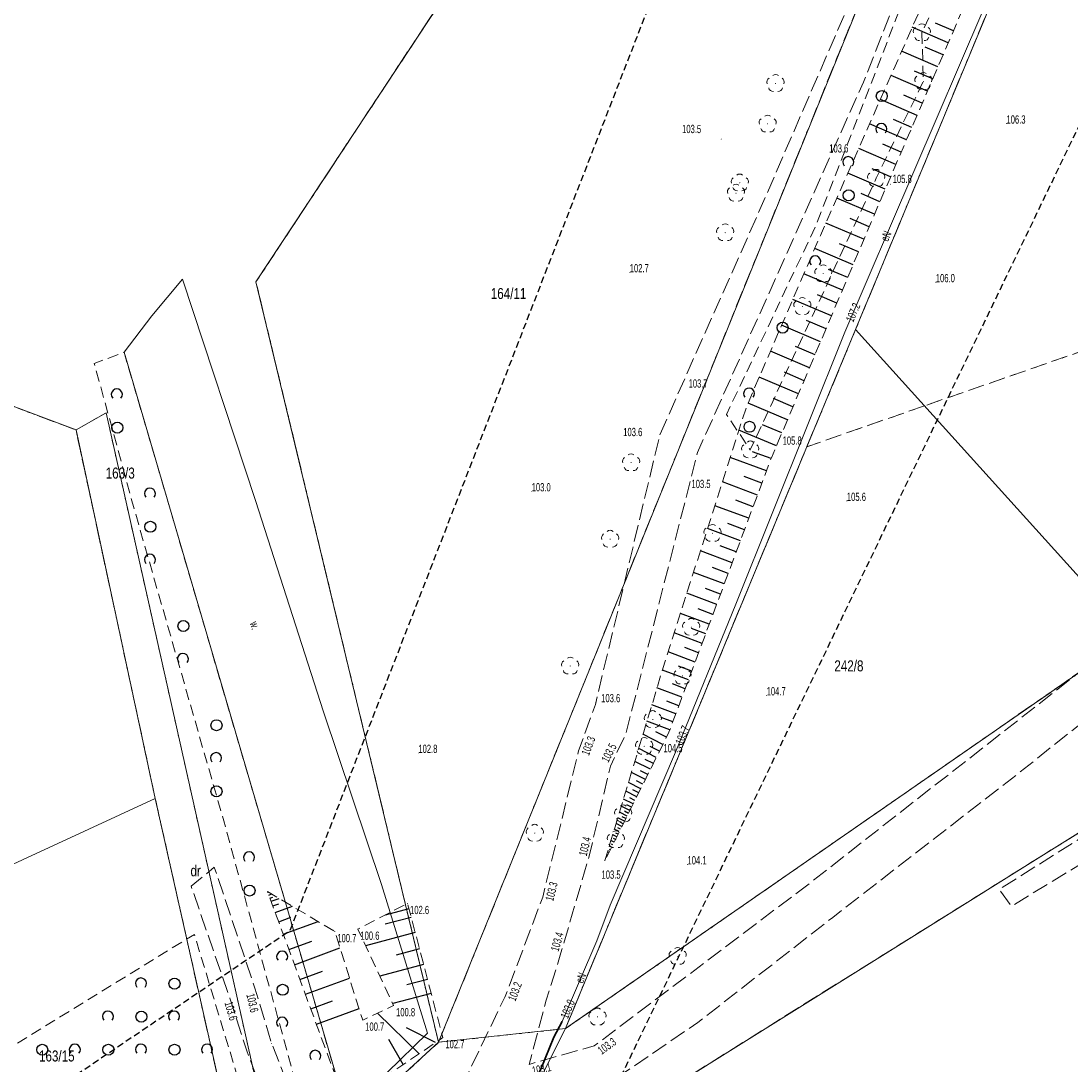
# Model space of a CAD drawing. Header units: metres. Extents: x 5550910 to 5553628, y 5952297 to 5957865.
# Tile 7 of 36: x 5552328 to 5552424, y 5953352 to 5953447. Entities that reach past the tile are written whole.
import ezdxf
from ezdxf.enums import TextEntityAlignment as Align

# ---------------------------------------------------------------- set-up
doc = ezdxf.new("R2010")
doc.units = ezdxf.units.M
for name, pattern in [('1.0_0.5', [1.5, 1, -0.5]), ('1.5_0.5', [2, 1.5, -0.5]), ('2', [0.9, 0.6, -0.3]), ('219-500', [0]), ('egkk-500', [2, 1.5, -0.5]), ('egug-500', [1, 0.5, -0.5])]:
    doc.linetypes.add(name, pattern=pattern)
doc.layers.get('0').update_dxf_attribs({"color": 2, "lineweight": 5})
doc.styles.get("Standard").update_dxf_attribs({"font": 'Working1250', "width": 0.75})

# ---------------------------------------------------------------- blocks, each defined once
blk = doc.blocks.new('PW01')
at = {"linetype": 'Continuous', "lineweight": 13}
h = blk.add_hatch(color=0, dxfattribs=at)
edge = h.paths.add_edge_path()
edge.add_arc((0, 0), 0.045, 0, 360)
blk = doc.blocks.new('OP021')
at = {"linetype": 'Continuous', "lineweight": 13}
h = blk.add_hatch(color=0, dxfattribs=at)
edge = h.paths.add_edge_path()
edge.add_arc((0, 0), 0.05, 0, 360)
at = {"color": 0, "linetype": 'Continuous', "lineweight": 13}
for centre, start, end in [((-0.38, 0.124), 121.308, 202.548), ((0, 0.4), 49.272, 130.728), ((0.38, 0.124), 337.452, 58.692), ((-0.235, -0.324), 193.221, 274.871), ((0.235, -0.324), 265.129, 346.779)]:
    blk.add_arc(centre, 0.4, start, end, dxfattribs=at)
blk = doc.blocks.new('OTZK1')
at = {"color": 0, "linetype": 'Continuous'}
blk.add_circle((0, 0), 0.5, dxfattribs=at)
blk = doc.blocks.new('OTZK2')
at = {"color": 0, "linetype": 'Continuous'}
blk.add_arc((0, 0), 0.5, 318.85, 221.162, dxfattribs=at)

msp = doc.modelspace()

# ---------------------------------------------------------------- linework, layer by layer
at = {"layer": '000 Inne (niezydentyfikowane)', "color": 7, "linetype": 'CONTINUOUS', "lineweight": 25, "flags": 128}
for points in [[(5552412.44, 5953444.72), (5552409.17, 5953446.13)], [(5552412.91, 5953445.81), (5552411.28, 5953446.51)], [(5552411.97, 5953443.63), (5552410.33, 5953444.34)], [(5552411.5, 5953442.54), (5552408.21, 5953443.96)], [(5552411.03, 5953441.44), (5552409.38, 5953442.15)], [(5552410.56, 5953440.35), (5552407.25, 5953441.77)], [(5552409.61, 5953438.14), (5552406.28, 5953439.57)], [(5552410.08, 5953439.24), (5552408.42, 5953439.96)], [(5552409.13, 5953437.03), (5552407.46, 5953437.75)], [(5552408.65, 5953435.92), (5552405.3, 5953437.36)], [(5552408.17, 5953434.8), (5552406.49, 5953435.53)], [(5552407.69, 5953433.69), (5552404.32, 5953435.14)], [(5552406.72, 5953431.44), (5552403.33, 5953432.9)], [(5552407.21, 5953432.56), (5552405.52, 5953433.29)], [(5552406.24, 5953430.31), (5552404.54, 5953431.04)], [(5552405.75, 5953429.18), (5552402.33, 5953430.63)], [(5552404.79, 5953426.9), (5552401.33, 5953428.36)], [(5552405.27, 5953428.04), (5552403.55, 5953428.77)], [(5552403.81, 5953424.59), (5552400.33, 5953426.07)], [(5552404.3, 5953425.75), (5552402.56, 5953426.48)], [(5552403.32, 5953423.44), (5552401.58, 5953424.17)], [(5552402.83, 5953422.28), (5552399.33, 5953423.76)], [(5552401.84, 5953419.95), (5552398.33, 5953421.43)], [(5552402.33, 5953421.11), (5552400.58, 5953421.85)], [(5552401.35, 5953418.78), (5552399.59, 5953419.52)], [(5552400.85, 5953417.61), (5552397.32, 5953419.1)], [(5552399.85, 5953415.25), (5552396.31, 5953416.75)], [(5552400.35, 5953416.43), (5552398.58, 5953417.18)], [(5552399.35, 5953414.07), (5552397.58, 5953414.83)], [(5552398.85, 5953412.89), (5552395.29, 5953414.4)], [(5552397.85, 5953410.52), (5552394.27, 5953412.03)], [(5552398.35, 5953411.7), (5552396.57, 5953412.46)], [(5552397.34, 5953409.33), (5552395.59, 5953410.07)], [(5552396.84, 5953408.15), (5552393.45, 5953409.59)], [(5552395.94, 5953405.89), (5552392.66, 5953407.11)], [(5552396.36, 5953407.01), (5552394.69, 5953407.63)], [(5552395.53, 5953404.78), (5552393.92, 5953405.39)], [(5552395.13, 5953403.7), (5552391.95, 5953404.89)], [(5552394.73, 5953402.63), (5552393.17, 5953403.22)], [(5552394.34, 5953401.59), (5552391.26, 5953402.73)], [(5552393.58, 5953399.54), (5552390.59, 5953400.65)], [(5552393.95, 5953400.55), (5552392.44, 5953401.12)], [(5552392.84, 5953397.56), (5552389.95, 5953398.63)], [(5552393.2, 5953398.54), (5552391.74, 5953399.09)], [(5552392.12, 5953395.64), (5552389.33, 5953396.68)], [(5552392.47, 5953396.59), (5552391.05, 5953397.12)], [(5552391.43, 5953393.78), (5552388.72, 5953394.79)], [(5552391.77, 5953394.7), (5552390.4, 5953395.21)], [(5552390.75, 5953391.98), (5552388.14, 5953392.96)], [(5552391.09, 5953392.87), (5552389.76, 5953393.37)], [(5552390.1, 5953390.24), (5552387.57, 5953391.19)], [(5552390.43, 5953391.1), (5552389.14, 5953391.58)], [(5552389.79, 5953389.39), (5552388.54, 5953389.86)], [(5552389.48, 5953388.55), (5552387.02, 5953389.47)], [(5552389.17, 5953387.73), (5552387.96, 5953388.18)], [(5552388.87, 5953386.92), (5552386.5, 5953387.8)], [(5552388.28, 5953385.35), (5552386.01, 5953386.2)], [(5552388.57, 5953386.13), (5552387.41, 5953386.56)], [(5552388, 5953384.59), (5552386.89, 5953385)], [(5552387.72, 5953383.85), (5552385.55, 5953384.66)], [(5552387.18, 5953382.41), (5552385.1, 5953383.18)], [(5552387.45, 5953383.12), (5552386.39, 5953383.51)], [(5552386.87, 5953381.73), (5552385.91, 5953382.21)], [(5552386.55, 5953381.08), (5552384.74, 5953381.99)], [(5552385.95, 5953379.89), (5552384.35, 5953380.69)], [(5552386.24, 5953380.47), (5552385.39, 5953380.9)], [(5552385.42, 5953378.83), (5552384, 5953379.54)], [(5552385.68, 5953379.35), (5552384.93, 5953379.72)], [(5552384.96, 5953377.89), (5552383.7, 5953378.52)], [(5552385.18, 5953378.35), (5552384.51, 5953378.68)], [(5552384.54, 5953377.06), (5552383.42, 5953377.62)], [(5552384.74, 5953377.47), (5552384.15, 5953377.76)], [(5552384.17, 5953376.32), (5552383.18, 5953376.82)], [(5552384.35, 5953376.68), (5552383.82, 5953376.94)], [(5552383.55, 5953375.09), (5552382.77, 5953375.48)], [(5552383.84, 5953375.67), (5552382.97, 5953376.11)], [(5552383.7, 5953375.37), (5552383.28, 5953375.58)], [(5552384, 5953375.99), (5552383.54, 5953376.22)], [(5552383.3, 5953374.57), (5552382.61, 5953374.92)], [(5552383.18, 5953374.34), (5552382.85, 5953374.5)], [(5552383.42, 5953374.82), (5552383.06, 5953375.01)], [(5552382.83, 5953373.63), (5552382.3, 5953373.9)], [(5552383.06, 5953374.1), (5552382.45, 5953374.41)], [(5552382.95, 5953373.87), (5552382.66, 5953374.01)], [(5552382.36, 5953372.69), (5552381.99, 5953372.87)], [(5552382.59, 5953373.16), (5552382.14, 5953373.38)], [(5552382.48, 5953372.92), (5552382.27, 5953373.03)], [(5552382.71, 5953373.39), (5552382.46, 5953373.52)], [(5552381.89, 5953371.75), (5552381.68, 5953371.85)], [(5552382.12, 5953372.22), (5552381.83, 5953372.36)], [(5552382.01, 5953371.98), (5552381.88, 5953372.04)], [(5552382.24, 5953372.45), (5552382.08, 5953372.54)], [(5552381.42, 5953370.81), (5552381.37, 5953370.83)], [(5552381.54, 5953371.04), (5552381.49, 5953371.06)], [(5552381.65, 5953371.28), (5552381.52, 5953371.34)], [(5552381.77, 5953371.51), (5552381.69, 5953371.55)], [(5552350.69, 5953367.7), (5552350.7, 5953367.7)], [(5552350.79, 5953367.41), (5552351.06, 5953367.51)], [(5552350.9, 5953367.12), (5552351.15, 5953367.22)], [(5552351, 5953366.84), (5552351.73, 5953367.11)], [(5552351.16, 5953366.42), (5552351.69, 5953366.62)], [(5552351.38, 5953365.82), (5552352.93, 5953366.4)], [(5552363.51, 5953366.17), (5552361.34, 5953365.6)], [(5552351.69, 5953364.98), (5552352.8, 5953365.39)], [(5552352.11, 5953363.85), (5552355.26, 5953365.01)], [(5552363.71, 5953365.38), (5552361.34, 5953364.76)], [(5552352.62, 5953362.46), (5552354.71, 5953363.23)], [(5552364.08, 5953364), (5552359.57, 5953362.81)], [(5552353.12, 5953361.09), (5552357.25, 5953362.61)], [(5552364.46, 5953362.53), (5552362.35, 5953361.97)], [(5552353.62, 5953359.74), (5552355.65, 5953360.49)], [(5552364.84, 5953361.1), (5552360.86, 5953360.05)], [(5552354.11, 5953358.41), (5552358.11, 5953359.88)], [(5552365.19, 5953359.75), (5552363.33, 5953359.26)], [(5552365.53, 5953358.48), (5552362.03, 5953357.56)], [(5552354.6, 5953357.08), (5552356.57, 5953357.8)], [(5552355.11, 5953355.7), (5552358.98, 5953357.13)], [(5552364.44, 5953353.02), (5552360.65, 5953356.7)], [(5552365.92, 5953354.03), (5552363.28, 5953355.36)], [(5552362.98, 5953352.03), (5552361.67, 5953354.3)]]:
    msp.add_lwpolyline(points, dxfattribs=at)
at = {"layer": '217-kontur klasyfikacyjny', "color": 92, "linetype": 'egkk-500', "lineweight": 18, "flags": 128}
for points in [[(5552377.71, 5953465.59), (5552349.63, 5953423.04)], [(5552422.67, 5953463.61), (5552404.03, 5953418.72)], [(5552366.19, 5953354.05), (5552406.61, 5953453.89)], [(5552451.57, 5953426.14), (5552410.29, 5953411.79)], [(5552349.63, 5953423.04), (5552366.19, 5953354.05)], [(5552404.03, 5953418.72), (5552399.61, 5953408.08)], [(5552333.3, 5953409.6), (5552314.84, 5953416.53)], [(5552410.29, 5953411.79), (5552399.61, 5953408.08)], [(5552340.49, 5953376.16), (5552333.3, 5953409.6)], [(5552399.61, 5953408.08), (5552377.7, 5953355.29)], [(5552478.61, 5953407.01), (5552378.06, 5953344.19)], [(5552377.7, 5953355.29), (5552429.13, 5953390.94)], [(5552347.43, 5953345.24), (5552340.49, 5953376.16)]]:
    msp.add_lwpolyline(points, dxfattribs=at)
at = {"layer": '218-kontur użytku gruntowego', "color": 3, "linetype": 'egug-500', "lineweight": 18, "flags": 128}
for points in [[(5552349.63, 5953423.04), (5552377.71, 5953465.59)], [(5552404.03, 5953418.72), (5552422.67, 5953463.61)], [(5552366.19, 5953354.05), (5552406.61, 5953453.89)], [(5552451.57, 5953426.14), (5552410.29, 5953411.79)], [(5552366.19, 5953354.05), (5552349.63, 5953423.04)], [(5552399.61, 5953408.08), (5552404.03, 5953418.72)], [(5552314.84, 5953416.53), (5552333.3, 5953409.6)], [(5552410.29, 5953411.79), (5552399.61, 5953408.08)], [(5552336.03, 5953411.16), (5552333.3, 5953409.6)], [(5552351.79, 5953340.82), (5552336.03, 5953411.16)], [(5552333.3, 5953409.6), (5552340.49, 5953376.16)], [(5552377.7, 5953355.29), (5552399.61, 5953408.08)], [(5552478.61, 5953407.01), (5552378.06, 5953344.19)], [(5552429.13, 5953390.94), (5552377.7, 5953355.29)], [(5552340.49, 5953376.16), (5552347.43, 5953345.24)], [(5552377.7, 5953355.29), (5552366.19, 5953354.05)], [(5552351.79, 5953340.82), (5552366.19, 5953354.05)]]:
    msp.add_lwpolyline(points, dxfattribs=at)
at = {"layer": '219-działka ewidencyjna', "color": 7, "linetype": '219-500', "lineweight": 18, "flags": 128}
for points in [[(5552349.63, 5953423.04), (5552377.71, 5953465.59)], [(5552404.03, 5953418.72), (5552422.67, 5953463.61)], [(5552366.19, 5953354.05), (5552406.61, 5953453.89)], [(5552349.63, 5953423.04), (5552366.19, 5953354.05)], [(5552377.7, 5953355.29), (5552404.03, 5953418.72)], [(5552404.03, 5953418.72), (5552429.13, 5953390.94)], [(5552333.3, 5953409.6), (5552314.84, 5953416.53)], [(5552336.03, 5953411.16), (5552333.3, 5953409.6)], [(5552351.79, 5953340.82), (5552336.03, 5953411.16)], [(5552333.3, 5953409.6), (5552340.49, 5953376.16)], [(5552478.61, 5953407.01), (5552378.06, 5953344.19)], [(5552377.7, 5953355.29), (5552429.13, 5953390.94)], [(5552313.18, 5953363.57), (5552340.49, 5953376.16)], [(5552340.49, 5953376.16), (5552347.43, 5953345.24)], [(5552377.7, 5953355.29), (5552366.19, 5953354.05)], [(5552377.7, 5953355.29), (5552369.41, 5953338.78)], [(5552351.79, 5953340.82), (5552366.19, 5953354.05)]]:
    msp.add_lwpolyline(points, dxfattribs=at)
at = {"layer": 'jezdnia', "color": 7, "linetype": '1.5_0.5', "lineweight": 18, "flags": 128}
msp.add_lwpolyline([(5552467.22, 5953593.07), (5552465.75, 5953588.72), (5552460.16, 5953569.31), (5552476.33, 5953582.98), (5552479.14, 5953581.09), (5552477.12, 5953579.4), (5552456.6, 5953562.2), (5552449.75, 5953544.75), (5552442.78, 5953529.39), (5552430.85, 5953502.17), (5552417.35, 5953472.01), (5552410.84, 5953456.72), (5552404.74, 5953441.14), (5552389.69, 5953407.56), (5552383.2, 5953382.08), (5552381.79, 5953379.11), (5552379.86, 5953370.94), (5552377.3, 5953362.18), (5552375.97, 5953357.86), (5552374.4, 5953352.05), (5552380.32, 5953353.73), (5552399.58, 5953368.26), (5552431.33, 5953393.09), (5552454.4, 5953406.26), (5552466.79, 5953413.22), (5552475.85, 5953417.55), (5552500.84, 5953426.54), (5552524.26, 5953432.31), (5552552.45, 5953437.03), (5552554.42, 5953433.79), (5552548.84, 5953432.88), (5552547.69, 5953431.73), (5552543.39, 5953427.37), (5552535.78, 5953419.67), (5552493.58, 5953406.68), (5552479.74, 5953402.53), (5552468.93, 5953398.47), (5552437.29, 5953378.05), (5552418.18, 5953366.4), (5552417.07, 5953367.92), (5552425.83, 5953373.44), (5552447.52, 5953387.1), (5552469.32, 5953400.77), (5552499.97, 5953410.68), (5552535.19, 5953421.52), (5552540, 5953426.74), (5552543.08, 5953430.11), (5552544.87, 5953432.04), (5552525.6, 5953428.59), (5552499.43, 5953421.94), (5552475.46, 5953414.07), (5552453.81, 5953403), (5552448.49, 5953399.5), (5552433.2, 5953389.86), (5552418.17, 5953377.96), (5552401.95, 5953365.38), (5552389.72, 5953355.85), (5552379.95, 5953349.17), (5552386.98, 5953348.09), (5552383.42, 5953344.96), (5552375.28, 5953345.55), (5552372.22, 5953344.3), (5552361.1, 5953335.26), (5552342.86, 5953326.49), (5552329.81, 5953320.56), (5552321.37, 5953318.53), (5552308.43, 5953313.98), (5552297.24, 5953308.45), (5552284.75, 5953302.74), (5552271.3, 5953295.8), (5552272.6, 5953293.93), (5552276.66, 5953289.12), (5552283.31, 5953282.56), (5552281.54, 5953281.1), (5552274.51, 5953287.68), (5552269.79, 5953292.31), (5552267.19, 5953294.08), (5552268.17, 5953292.22), (5552264.29, 5953290.39), (5552260.95, 5953291.55), (5552259.64, 5953290.88), (5552251.37, 5953288.12), (5552247.71, 5953286.76), (5552238.24, 5953282.74), (5552238.93, 5953280.65), (5552235.71, 5953279.06), (5552234.83, 5953280.1), (5552233.39, 5953280.77), (5552231.45, 5953280.1), (5552224.75, 5953277.04), (5552212.02, 5953270.96), (5552203.23, 5953266.37), (5552188.51, 5953257.83), (5552179.38, 5953252.63), (5552166.34, 5953244.32), (5552157.22, 5953238.02), (5552150.56, 5953233.62), (5552150.16, 5953231.4), (5552151.59, 5953229.41), (5552148.82, 5953227.24), (5552147.05, 5953228.16), (5552142.96, 5953228.91), (5552138.65, 5953226.01), (5552132.8, 5953222.27), (5552124.69, 5953216.76), (5552117.97, 5953212.31), (5552113.92, 5953208.58), (5552116.09, 5953206.08), (5552132.37, 5953192.99), (5552130.07, 5953189.54), (5552113.05, 5953203.57), (5552110.6, 5953204.71), (5552109.76, 5953204.35), (5552108.18, 5953203.56), (5552103.62, 5953198.45), (5552099.64, 5953194.18), (5552097.11, 5953190.63), (5552094.39, 5953184.52), (5552095.51, 5953192.94), (5552096.46, 5953193.29), (5552097.12, 5953197.61), (5552096.15, 5953198.09), (5552096.49, 5953201.04), (5552096.9, 5953207.97), (5552097, 5953213.18), (5552100.02, 5953214.11), (5552100.14, 5953217.29), (5552096.78, 5953218.46), (5552096.23, 5953224.74), (5552099, 5953220.07), (5552101.71, 5953218.46), (5552105.9, 5953217.42), (5552111.83, 5953216.84), (5552117.92, 5953218.02), (5552123.2, 5953220.54), (5552130.9, 5953225.14), (5552131.82, 5953226.73), (5552142.97, 5953233.49), (5552145.17, 5953233.96), (5552155.7, 5953241.38), (5552164.67, 5953247.89), (5552177.89, 5953255.64), (5552187.05, 5953261.17), (5552201.96, 5953269.29), (5552210.97, 5953273.93), (5552218.9, 5953277.8), (5552219.91, 5953280.27), (5552219.42, 5953282.67), (5552222.61, 5953283.74), (5552223.49, 5953282.15), (5552225.42, 5953281.23), (5552227.49, 5953281.97), (5552246.99, 5953290.1), (5552257.06, 5953294.21), (5552260.7, 5953296.26), (5552262.25, 5953300.52), (5552262.45, 5953301.21), (5552266.24, 5953302.79), (5552268.79, 5953299.92), (5552267.77, 5953307.53), (5552270.54, 5953308.56), (5552272.98, 5953302.32), (5552282.82, 5953306.56), (5552295.82, 5953312.45), (5552306.9, 5953317.82), (5552308.17, 5953318.78), (5552308.67, 5953322.01), (5552308.08, 5953324.61), (5552310.93, 5953325.6), (5552311.84, 5953322.46), (5552312.43, 5953319.96), (5552320.23, 5953322.69), (5552329.37, 5953324.71), (5552341.29, 5953329.14), (5552346.18, 5953331.84), (5552353.83, 5953336.81), (5552353.4, 5953338.94), (5552352.03, 5953344.71), (5552348.8, 5953353.27), (5552347.26, 5953358.05), (5552343.75, 5953368.21), (5552345.85, 5953369.93), (5552349.53, 5953358.95), (5552351.04, 5953353.96), (5552354.32, 5953345.65), (5552357.76, 5953339.9), (5552362.63, 5953344.13), (5552368.63, 5953350.76), (5552372.24, 5953358.21), (5552375.64, 5953367.21), (5552378.9, 5953380.49), (5552380.42, 5953384.71), (5552386.27, 5953409.18), (5552395.59, 5953430.13), (5552406.02, 5953454.2), (5552416.48, 5953477.4), (5552425.35, 5953495.74), (5552439.86, 5953529.73), (5552451.05, 5953554.8), (5552453.14, 5953560.78), (5552456.81, 5953571.09), (5552459.52, 5953578.26), (5552463.29, 5953591.48)], close=True, dxfattribs=at)
at = {"layer": 'obudowa ochronna przewodu', "color": 7, "linetype": 'CONTINUOUS', "lineweight": 35, "flags": 128}
msp.add_lwpolyline([(5552377.42, 5953355.93), (5552376.64, 5953354.53), (5552375.46, 5953351.62), (5552370.98, 5953343.14), (5552370.76, 5953342.54), (5552370.72, 5953342.02), (5552370.97, 5953341.3), (5552371.42, 5953340.51)], dxfattribs=at)
at = {"layer": 'przewód elektroenergetyczny podziemny', "color": 1, "linetype": 'CONTINUOUS', "lineweight": 18, "flags": 128}
msp.add_lwpolyline([(5552371.64, 5953340.33), (5552371.42, 5953340.51), (5552370.97, 5953341.3), (5552370.72, 5953342.02), (5552370.76, 5953342.54), (5552370.98, 5953343.14), (5552375.46, 5953351.62), (5552376.64, 5953354.53), (5552377.42, 5953355.93), (5552380.54, 5953363.27), (5552381.75, 5953366.49), (5552387.68, 5953380.37), (5552393.15, 5953393.79), (5552403.04, 5953418.48), (5552415.56, 5953447.61), (5552416.61, 5953449.91), (5552416.62, 5953450.21), (5552416.53, 5953450.39), (5552415.38, 5953450.84), (5552409.32, 5953453.38), (5552406.76, 5953454.4), (5552406.64, 5953454.38)], dxfattribs=at)
at = {"layer": 'rów przydrożny (poligon)', "color": 7, "linetype": 'CONTINUOUS', "lineweight": 18, "flags": 128}
msp.add_lwpolyline([(5552342.95, 5953423.28), (5552349.57, 5953403.21), (5552355.75, 5953384.04), (5552361.03, 5953368.36), (5552365.19, 5953354.88), (5552357.87, 5953347.73), (5552337.66, 5953416.65), (5552340.18, 5953419.94)], close=True, dxfattribs=at)
at = {"layer": 'skarpa nieumocniona', "color": 7, "linetype": '1.0_0.5', "lineweight": 18, "flags": 128}
for points in [[(5552381.28, 5953370.53), (5552386.72, 5953388.53), (5552394.13, 5953411.71), (5552400.84, 5953427.24), (5552415.44, 5953460.35), (5552428.66, 5953490.64), (5552443.6, 5953526.07), (5552459.99, 5953561.34), (5552477.12, 5953579.4), (5552479.14, 5953581.09), (5552483.31, 5953578.23), (5552491.74, 5953563.07), (5552486.46, 5953565.23), (5552482.83, 5953574.38), (5552478.25, 5953577.55), (5552463.92, 5953558.11), (5552451.39, 5953531.34), (5552438.11, 5953502.57), (5552426.84, 5953477.83), (5552413.8, 5953447.88), (5552405.99, 5953429.74), (5552396.39, 5953407.08), (5552387.1, 5953382.19)], [(5552381.28, 5953370.53), (5552386.72, 5953388.53), (5552394.13, 5953411.71), (5552400.84, 5953427.24), (5552415.44, 5953460.35), (5552428.66, 5953490.64), (5552443.6, 5953526.07), (5552459.99, 5953561.34), (5552477.12, 5953579.4), (5552479.14, 5953581.09), (5552483.31, 5953578.23), (5552491.74, 5953563.07), (5552486.46, 5953565.23), (5552482.83, 5953574.38), (5552478.25, 5953577.55), (5552463.92, 5953558.11), (5552451.39, 5953531.34), (5552438.11, 5953502.57), (5552426.84, 5953477.83), (5552413.8, 5953447.88), (5552405.99, 5953429.74), (5552396.39, 5953407.08), (5552387.1, 5953382.19)], [(5552350.67, 5953367.74), (5552356.78, 5953364.1), (5552359.31, 5953356.07), (5552362.11, 5953357.38), (5552358.87, 5953364.32), (5552363.38, 5953366.65), (5552366.58, 5953354.48), (5552357.77, 5953348.48)], [(5552350.67, 5953367.74), (5552356.78, 5953364.1), (5552359.31, 5953356.07), (5552362.11, 5953357.38), (5552358.87, 5953364.32), (5552363.38, 5953366.65), (5552366.58, 5953354.48), (5552357.77, 5953348.48)]]:
    msp.add_lwpolyline(points, close=True, dxfattribs=at)
at = {"layer": 'zadrzewienie  zakrzewienie', "color": 7, "linetype": '1.0_0.5', "lineweight": 18, "flags": 128}
for points in [[(5552414.38, 5953461.66), (5552417.04, 5953460.77), (5552415.88, 5953457.61), (5552410.04, 5953445.65), (5552410.18, 5953441.22), (5552405.9, 5953432.44), (5552394.47, 5953407.8), (5552392.32, 5953411), (5552400.38, 5953428.03), (5552408.92, 5953450.03), (5552412.81, 5953455.98)], [(5552357.87, 5953347.73), (5552353.64, 5953348.9), (5552346.71, 5953374.13), (5552338.66, 5953402.14), (5552334.96, 5953415.63), (5552337.66, 5953416.65)], [(5552301.15, 5953337.46), (5552344.04, 5953363.84), (5552351.32, 5953339.81), (5552339.87, 5953334.63), (5552332.89, 5953332.4), (5552306.29, 5953324.29)]]:
    msp.add_lwpolyline(points, close=True, dxfattribs=at)
at = {"layer": 'Zakres', "color": 5, "linetype": '2', "lineweight": 25, "flags": 128}
msp.add_lwpolyline([(5551539.89, 5955556.3), (5551532.83, 5955579.59), (5551412.18, 5955533.02), (5551417.83, 5955463.17), (5551492.62, 5955303.01), (5551563.17, 5955284.66), (5551801.65, 5955188.71), (5551944.88, 5955090.64), (5552101.51, 5955073.7), (5552198.88, 5955088.52), (5552322.35, 5954926.24), (5552389.38, 5954546.65), (5552301.18, 5953845.33), (5552445.82, 5953604.03), (5552352.69, 5953364.14), (5552322.35, 5953343.68), (5552337.17, 5953304.17), (5552363.27, 5953310.52), (5552494.5, 5953582.87), (5552343.52, 5953842.51), (5552416.89, 5954365.33), (5552426.77, 5954541.01), (5552383.73, 5954780.19), (5552366.62, 5954919.72), (5552207.87, 5955119.74), (5552134.49, 5955107.04), (5551969.13, 5955121.77), (5551896.19, 5955180.95), (5551736.74, 5955259.26), (5551546.94, 5955321.35), (5551512.37, 5955423.66), (5551586.45, 5955433.54)], close=True, dxfattribs=at)

# ---------------------------------------------------------------- block references
at = {"layer": 'drzewo liściaste', "color": 94, "linetype": 'CONTINUOUS', "lineweight": 18}
for p in [(5552410.04, 5953445.65), (5552396.77, 5953441.04), (5552410.18, 5953441.22), (5552396.05, 5953437.36), (5552393.52, 5953432.02), (5552405.9, 5953432.44), (5552393.18, 5953431.09), (5552392.2, 5953427.5), (5552401.1, 5953423.78), (5552399.2, 5953420.81), (5552394.47, 5953407.8), (5552383.66, 5953406.64), (5552381.76, 5953399.7), (5552391.05, 5953400.23), (5552389.12, 5953391.71), (5552378.14, 5953388.19), (5552388.32, 5953387.29), (5552385.63, 5953383.34), (5552384.85, 5953380.9), (5552382.95, 5953374.78), (5552374.92, 5953373.03), (5552382.28, 5953372.44), (5552387.89, 5953361.85), (5552380.61, 5953356.36)]:
    msp.add_blockref('OP021', p, dxfattribs=at)
at = {"layer": 'pikieta naturalna', "color": 7, "linetype": 'CONTINUOUS', "lineweight": 13}
for p in [(5552417.72, 5953437.39), (5552391.84, 5953435.99), (5552403.96, 5953434.31), (5552407.19, 5953431.89), (5552383.54, 5953423.9), (5552411.31, 5953423), (5552388.13, 5953413.36), (5552386.27, 5953409.18), (5552396.91, 5953408.25), (5552389.28, 5953405.97), (5552374.64, 5953404.03), (5552403.24, 5953403.16), (5552395.96, 5953385.52), (5552380.45, 5953384.88), (5552387.1, 5953382.19), (5552364.36, 5953380.3), (5552378.9, 5953380.49), (5552381.79, 5953379.11), (5552379.86, 5953370.94), (5552381.28, 5953370.53), (5552388.78, 5953370.19), (5552375.64, 5953367.21), (5552363.38, 5953366.65), (5552356.78, 5953364.1), (5552358.87, 5953364.32), (5552377.3, 5953362.18), (5552349.53, 5953358.95), (5552347.26, 5953358.05), (5552362.11, 5953357.38), (5552372.24, 5953358.21), (5552359.31, 5953356.07), (5552366.58, 5953354.48), (5552351.04, 5953353.96), (5552380.32, 5953353.73), (5552348.8, 5953353.27), (5552374.4, 5953352.05)]:
    msp.add_blockref('PW01', p, dxfattribs=at)
at = {"layer": 'rzędna', "color": 1, "linetype": 'CONTINUOUS', "lineweight": 18}
for p in [(5552403.04, 5953418.48), (5552387.68, 5953380.37), (5552377.42, 5953355.93)]:
    msp.add_blockref('PW01', p, dxfattribs=at)
at = {"layer": 'zadrzewienie  zakrzewienie', "color": 7, "linetype": 'CONTINUOUS', "lineweight": 18}
for name, p in [('OTZK1', (5552406.406, 5953439.886)), ('OTZK2', (5552406.364, 5953436.897)), ('OTZK2', (5552403.364, 5953433.897)), ('OTZK1', (5552403.406, 5953430.886)), ('OTZK2', (5552400.364, 5953424.897)), ('OTZK1', (5552397.406, 5953418.886)), ('OTZK2', (5552337.004, 5953412.827)), ('OTZK2', (5552394.364, 5953412.897)), ('OTZK1', (5552337.046, 5953409.816)), ('OTZK1', (5552394.406, 5953409.886)), ('OTZK2', (5552340.004, 5953403.827)), ('OTZK1', (5552340.046, 5953400.816)), ('OTZK2', (5552340.004, 5953397.827)), ('OTZK1', (5552343.046, 5953391.816)), ('OTZK2', (5552343.004, 5953388.827)), ('OTZK1', (5552346.046, 5953382.816)), ('OTZK2', (5552346.004, 5953379.827)), ('OTZK1', (5552346.046, 5953376.816)), ('OTZK2', (5552349.004, 5953370.827)), ('OTZK1', (5552349.046, 5953367.816)), ('OTZK2', (5552352.004, 5953361.827)), ('OTZK2', (5552339.194, 5953359.387)), ('OTZK1', (5552342.236, 5953359.376)), ('OTZK1', (5552352.046, 5953358.816)), ('OTZK2', (5552336.194, 5953356.387)), ('OTZK1', (5552339.236, 5953356.376)), ('OTZK2', (5552342.194, 5953356.387)), ('OTZK2', (5552352.004, 5953355.827)), ('OTZK1', (5552330.236, 5953353.376)), ('OTZK2', (5552333.194, 5953353.387)), ('OTZK1', (5552336.236, 5953353.376)), ('OTZK2', (5552339.194, 5953353.387)), ('OTZK1', (5552342.236, 5953353.376)), ('OTZK2', (5552345.194, 5953353.387)), ('OTZK2', (5552355.004, 5953352.827))]:
    msp.add_blockref(name, p, dxfattribs=at)

# ---------------------------------------------------------------- texts
at = {"layer": '210-oznaczenie konturu użytku gruntowego', "color": 3, "linetype": 'CONTINUOUS', "lineweight": 18, "width": 0.79}
msp.add_text('dr', height=1, dxfattribs=at).set_placement((5552343.69, 5953369.11))
at = {"layer": '211-numer działki ewidencyjnej', "color": 7, "linetype": 'CONTINUOUS', "lineweight": 18, "width": 0.79}
for s, p in [('164/11', (5552370.93, 5953422.48)), ('163/3', (5552335.99, 5953406.19)), ('242/8', (5552402.1, 5953388.7)), ('163/15', (5552329.94, 5953353.31))]:
    msp.add_text(s, height=1, dxfattribs=at).set_placement(p, align=Align.TOP_LEFT)
at = {"layer": 'pikieta naturalna-Atr2', "color": 7, "width": 0.667}
for s, p in [('106.3', (5552417.72, 5953437.39)), ('102.7', (5552383.54, 5953423.9)), ('106.0', (5552411.31, 5953423)), ('103.0', (5552374.64, 5953404.03)), ('105.6', (5552403.24, 5953403.16)), ('104.7', (5552395.96, 5953385.52)), ('102.8', (5552364.36, 5953380.3)), ('104.1', (5552388.78, 5953370.19))]:
    msp.add_text(s, height=0.75, dxfattribs=at).set_placement(p)
for s, p in [('103.5', (5552388.29, 5953436.53)), ('103.6', (5552401.64, 5953434.77)), ('105.8', (5552407.4, 5953432)), ('103.7', (5552388.88, 5953413.44)), ('103.6', (5552382.95, 5953409.04)), ('105.8', (5552397.41, 5953408.26)), ('103.5', (5552389.14, 5953404.33)), ('103.6', (5552380.95, 5953384.9)), ('104.5', (5552386.6, 5953380.36)), ('103.5', (5552380.98, 5953368.89))]:
    msp.add_text(s, height=0.75, rotation=360, dxfattribs=at).set_placement(p)
for s, rotation, p in [('103.3', 69.5, (5552379.13, 5953380.27)), ('103.5', 62.499, (5552380.92, 5953379.72)), ('103.4', 76.5, (5552378.9, 5953371.07)), ('103.3', 76.1, (5552375.87, 5953366.99)), ('103.4', 73.7, (5552376.35, 5953362.45)), ('103.2', 69.299, (5552372.46, 5953357.99)), ('103.6', 283, (5552349.48, 5953358.55)), ('103.6', 286.1, (5552347.49, 5953357.83)), ('103.3', 35.7, (5552380.55, 5953353.51)), ('103.1', 12.1, (5552374.62, 5953351.83))]:
    msp.add_text(s, height=0.75, rotation=rotation, dxfattribs=at).set_placement(p, align=Align.TOP_LEFT)
for s, p in [('102.6', (5552363.61, 5953366.43)), ('100.6', (5552359.1, 5953364.1)), ('100.7', (5552357.01, 5953363.88)), ('100.8', (5552362.34, 5953357.16)), ('100.7', (5552359.54, 5953355.85)), ('102.7', (5552366.81, 5953354.26))]:
    msp.add_text(s, height=0.75, dxfattribs=at).set_placement(p, align=Align.TOP_LEFT)
at = {"layer": 'przewód elektroenergetyczny podziemny-Atr1', "color": 1, "width": 0.667}
for rotation, p in [(66.742, (5552406.61, 5953426.78)), (66.971, (5552378.93, 5953359.49))]:
    msp.add_text('eN', height=0.75, rotation=rotation, dxfattribs=at).set_placement(p, align=Align.MIDDLE_LEFT)
at = {"layer": 'rzędna-Atr2', "color": 1, "width": 0.667}
for s, rotation, p in [('107.2', 66.742, (5552403.46, 5953419.46)), ('103.7', 67.824, (5552387.99, 5953381.12)), ('103.0', 66.971, (5552377.57, 5953356.28))]:
    msp.add_text(s, height=0.75, rotation=rotation, dxfattribs=at).set_placement(p, align=Align.MIDDLE_LEFT)
at = {"layer": 'rów przydrożny (poligon)-Atr17', "color": 7, "width": 0.667}
msp.add_text('w.', height=0.75, rotation=-72.132, dxfattribs=at).set_placement((5552349.06, 5953392.08))

doc.saveas('drawing.dxf')
